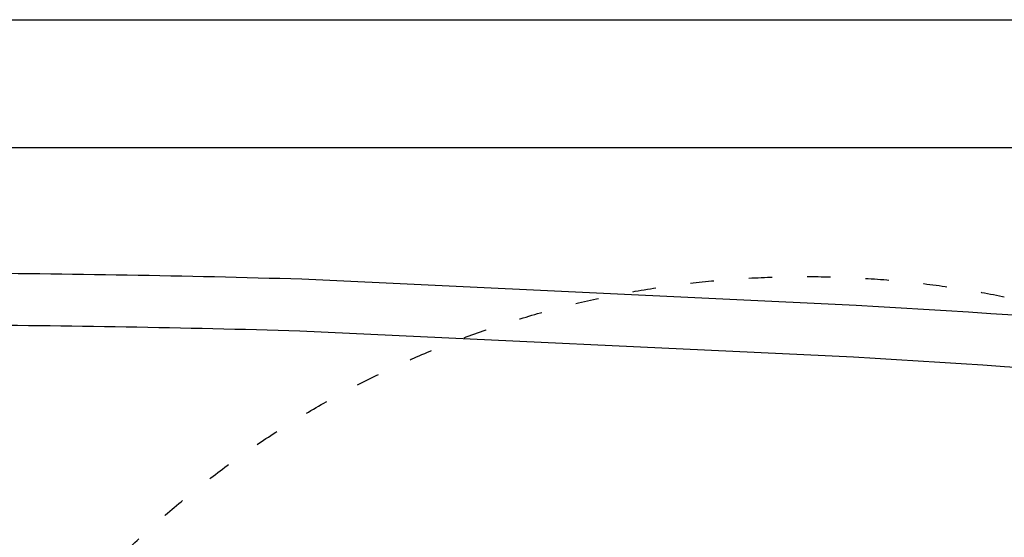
# Model space of a CAD drawing. Header units: millimetres. Extents: x -165365 to -33565, y 7406 to 103342.
# Tile 47 of 256: x -132370 to -124779, y 45415 to 49406. Entities that reach past the tile are written whole.
import ezdxf

# ---------------------------------------------------------------- set-up
doc = ezdxf.new("R2010")
doc.units = ezdxf.units.MM
doc.header["$MEASUREMENT"] = 0
doc.linetypes.add('ACAD_ISO03W100', pattern=[150, 60, -90])
for name, color, linetype in [('ELEK CIENKIE', 80, 'Continuous'), ('ELEK OPIS', 140, 'Continuous'), ('Strop', 252, 'Continuous')]:
    doc.layers.add(name, color=color, linetype=linetype)

# ---------------------------------------------------------------- blocks, each defined once
blk = doc.blocks.new('A$C67C5DD4D')
at = {"layer": 'Strop', "flags": 128}
for points in [[(39523.1, 28246.2, 0.026147), (28486.3, 29455.9), (24212.3, 29657.9, 0.006019), (21520, 29703.9, 0.048415), (0, 27724.8, 0.000026), (0, 27722.6), (0, 27204.1), (0, 24924.4), (0, 15874.8), (400, 15874.8), (12538.6, 15874.8), (12538.6, 2107.2), (12538.6, 1565.6), (12536.1, 1565.6), (12536.1, 0), (14228.5, 0), (57958.5, 0)], [(39523.1, 28246.2, 0.026147), (28486.3, 29455.9), (24212.3, 29657.9, 0.006019), (21520, 29703.9, 0.048415), (0, 27724.8), (0, 15874.8), (12538.6, 15874.8), (12538.6, 1930.7), (12536.1, 1932.9), (12536.1, 0), (14228.5, 0), (57958.5, 0)], [(39064, 27915, 0.025197), (28465.5, 29056.5), (24197.1, 29258.2, 0.00601), (21518, 29303.9, 0.047672), (400, 27393.4), (400, 16274.8), (12938.6, 16274.8), (12938.6, 2107.2), (12938.6, 400), (14228.5, 400), (57558.5, 400)]]:
    blk.add_lwpolyline(points, format="xyb", dxfattribs=at)

msp = doc.modelspace()

# ---------------------------------------------------------------- block references
msp.add_blockref('A$C67C5DD4D', (-154407.14734, 17746.99902))

# ---------------------------------------------------------------- next in the draw order: linework, layer by layer
msp.add_lwpolyline([(-158927.32625, 7406.40762), (-158927.32625, 49406.40762), (-48927.32625, 49406.40762), (-48927.32625, 7406.40762)], close=True)
at = {"layer": 'ELEK CIENKIE', "color": 232, "linetype": 'ACAD_ISO03W100', "ltscale": 3}
msp.add_circle((-126312.31976, 39885.75), 7540, dxfattribs=at)
at = {"layer": 'ELEK OPIS'}
msp.add_lwpolyline([(-157104.5, 8421.15164), (-157104.5, 48421.15164), (-49904.5, 48421.15164), (-49904.5, 8421.15164)], close=True, dxfattribs=at)

doc.saveas('drawing.dxf')
